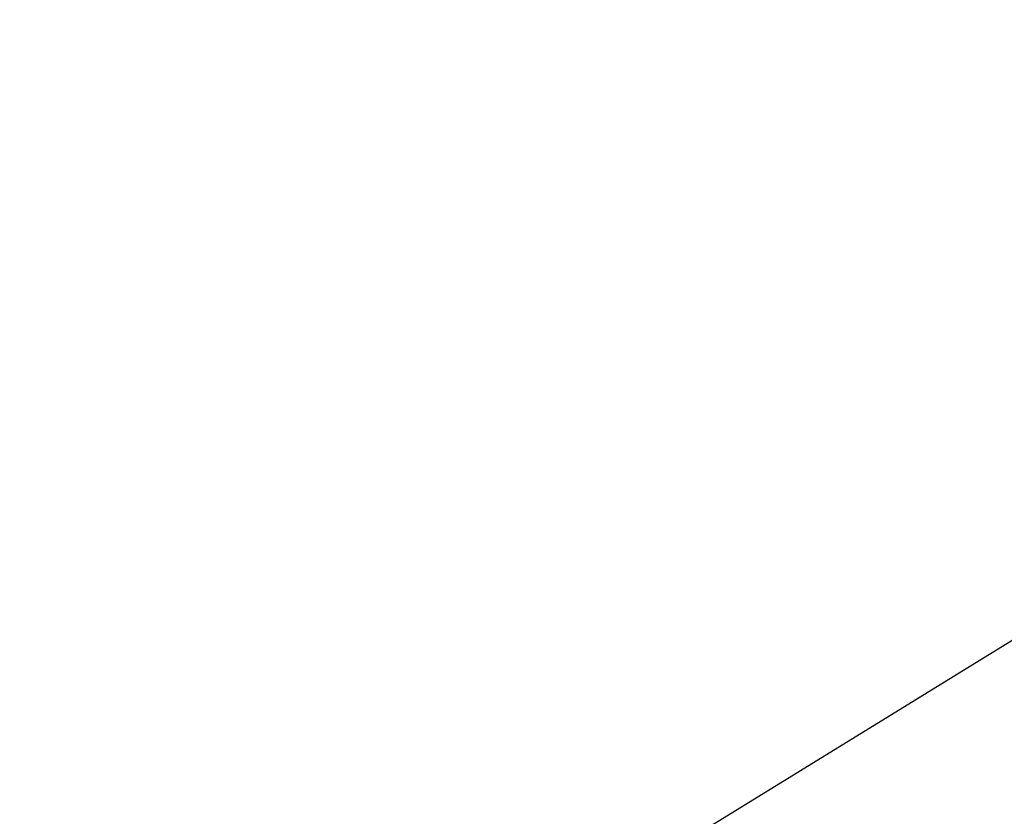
# Model space of a CAD drawing. Extents: x 185 to 449, y -73 to 113.
# Tile 117 of 256: x 298.0953 to 298.1164, y -11.0847 to -11.0676. Entities that reach past the tile are written whole.
import ezdxf

# ---------------------------------------------------------------- set-up
doc = ezdxf.new("R2010")
doc.units = 0
doc.header["$LTSCALE"] = 25.4
doc.layers.get('0').update_dxf_attribs({"color": 13, "linetype": 'CONTINUOUS'})

# ---------------------------------------------------------------- blocks, each defined once
blk = doc.blocks.new('GRUPUJ_1')
at = {"color": 8}
mesh = blk.add_polyface(dxfattribs=at)
corners = [(112.921852, 63.574577, 149.928873), (113.386115, 61.719193, 150.062845), (112.475395, 63.349464, 150.062845), (113.811881, 61.981346, 149.928873)]
mesh.append_faces([[corners[k] for k in face] for face in [(0, 1, 2), (1, 0, 3)]], dxfattribs={"vtx0": -1, "color": 8})
mesh = blk.add_polyface(dxfattribs=at)
corners = [(114.366111, 60.822723, 150.828867), (113.413612, 62.453949, 150.755655), (113.350212, 62.417351, 150.828867), (114.426078, 60.8647, 150.755655)]
mesh.append_faces([[corners[k] for k in face] for face in [(0, 1, 2), (1, 0, 3)]], dxfattribs={"vtx0": -1, "color": 8})
mesh = blk.add_polyface(dxfattribs=at)
corners = [(113.386115, 61.719193, 150.062845), (114.137542, 59.954369, 150.428873), (113.074439, 61.527275, 150.428873), (114.431823, 60.172035, 150.062845)]
mesh.append_faces([[corners[k] for k in face] for face in [(0, 1, 2), (1, 0, 3)]], dxfattribs={"vtx0": -1, "color": 8})

msp = doc.modelspace()

# ---------------------------------------------------------------- block references
at = {"color": 0}
msp.add_blockref('GRUPUJ_1', (184.74878, -72.788772, 118.260946), dxfattribs=at)

doc.saveas('drawing.dxf')
